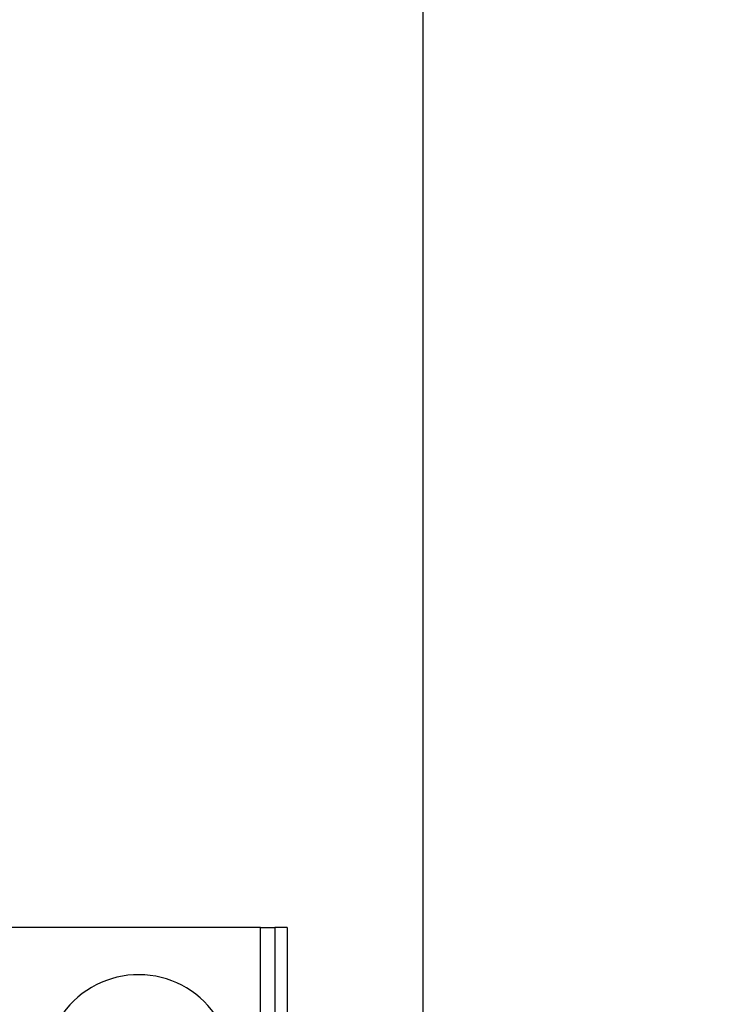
# Model space of a CAD drawing. Header units: inches. Extents: x 170 to 284, y 215 to 248.
# Tile 67 of 195: x 182.526 to 182.684, y 224.338 to 224.562. Entities that reach past the tile are written whole.
import ezdxf

# ---------------------------------------------------------------- set-up
doc = ezdxf.new("R2010")
doc.units = ezdxf.units.IN
doc.header["$LTSCALE"] = 0.25
doc.header["$MEASUREMENT"] = 0
doc.layers.add('ANNOTATIONS', color=1, linetype='Continuous')
doc.layers.add('RH BENCH MOUNT', color=7, linetype='Continuous')
doc.styles.add('ARIAL', font='arial.ttf', dxfattribs={"height": 0.09375})
doc.dimstyles.new('STANDARD$0', dxfattribs={"dimtxt": 0.09375, "dimasz": 0.09375, "dimexe": 0.03125, "dimexo": 0.046875, "dimgap": 0.09, "dimtad": 0, "dimtih": 1, "dimtoh": 1, "dimdec": 4, "dimzin": 0, "dimdsep": 46, "dimtxsty": 'ARIAL', "dimcen": 0.09, "dimadec": 0, "dimazin": 0, "dimtfac": 1, "dimtdec": 4, "dimtofl": 0, "dimtmove": 0, "dimatfit": 1, "dimfxl": 1, "dimtolj": 1, "dimtzin": 0, "dimarcsym": 0})

# ---------------------------------------------------------------- blocks, each defined once
blk = doc.blocks.new('*D34')
at = {"layer": 'ANNOTATIONS', "color": 0, "lineweight": -2, "transparency": 16777216}
for p, q in [((182.0619612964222, 225.1031551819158), (182.0619612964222, 225.3047460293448)), ((182.6176742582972, 224.2929873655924), (182.6176742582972, 225.3047460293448)), ((181.9682112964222, 225.2734960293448), (181.8744612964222, 225.2734960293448)), ((182.7114242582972, 225.2734960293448), (182.8051742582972, 225.2734960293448))]:
    blk.add_line(p, q, dxfattribs=at)
at = {"layer": 'ANNOTATIONS', "color": 0, "transparency": 16777216}
for points in [[(181.9682112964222, 225.2891210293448), (181.9682112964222, 225.2578710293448), (182.0619612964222, 225.2734960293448)], [(182.7114242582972, 225.2891210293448), (182.7114242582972, 225.2578710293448), (182.6176742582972, 225.2734960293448)]]:
    blk.add_solid(points, dxfattribs=at)
at = {"layer": 'defpoints', "color": 0, "transparency": 16777216}
for p in [(182.6176742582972, 225.2734960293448), (182.0619612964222, 225.0562801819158), (182.6176742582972, 224.2461123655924)]:
    blk.add_point(p, dxfattribs=at)
at = {"layer": 'ANNOTATIONS', "color": 0, "transparency": 16777216, "insert": (183.0954961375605, 225.2734960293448), "char_height": 0.09375, "attachment_point": 5, "style": 'ARIAL'}
blk.add_mtext('\\A1;24 1/2"', dxfattribs=at)

msp = doc.modelspace()

# ---------------------------------------------------------------- linework, layer by layer
at = {"layer": 'RH BENCH MOUNT'}
for p, q in [((182.5807815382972, 224.3559088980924), (182.5159480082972, 224.3559088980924)), ((182.5807815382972, 224.2769429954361), (182.5807815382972, 224.3559088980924)), ((182.5807815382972, 224.3559088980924), (182.5840028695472, 224.3559088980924)), ((182.5840028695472, 224.3559088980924), (182.5840028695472, 224.3247128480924)), ((182.5868172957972, 224.3559088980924), (182.5840028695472, 224.3559088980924)), ((182.5868172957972, 224.3559088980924), (182.5868172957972, 224.3247128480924))]:
    msp.add_line(p, q, dxfattribs=at)
msp.add_arc((182.5530780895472, 224.3240346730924), 0.02119296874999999, 35.13297046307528, 144.2874352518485, dxfattribs=at)

# ---------------------------------------------------------------- dimensions: what is measured, and where the dimension line sits
at = {"layer": 'ANNOTATIONS'}
dim = msp.add_linear_dim(base=(182.6176742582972, 225.2734960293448), p1=(182.0619612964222, 225.0562801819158), p2=(182.6176742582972, 224.2461123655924), angle=7.016709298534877e-15, text='24 1/2"', dimstyle='STANDARD$0', dxfattribs=at)
dim.commit()
dim.dimension.update_dxf_attribs({"geometry": '*D34', "text_midpoint": (183.0954961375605, 225.2734960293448), "dimtype": 160})

doc.saveas('drawing.dxf')
